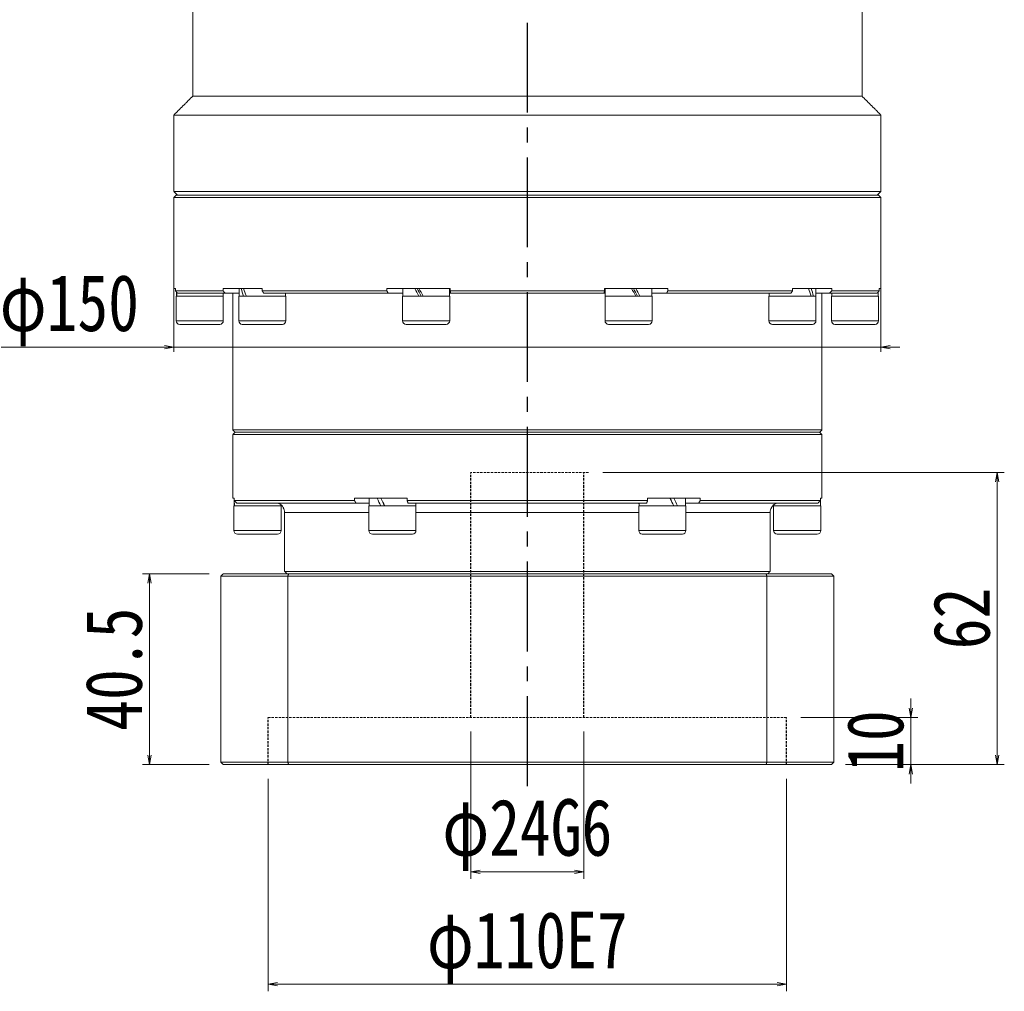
# Model space of a CAD drawing. Header units: millimetres. Extents: x 150 to 1312, y 25 to 841.
# Tile 3 of 5: x 335 to 544, y 321 to 527. Entities that reach past the tile are written whole.
import ezdxf

# ---------------------------------------------------------------- set-up
doc = ezdxf.new("R2010")
doc.units = ezdxf.units.MM
doc.linetypes.add('CENTER2', pattern=[28.575, 19.05, -3.175, 3.175, -3.175])
doc.linetypes.add('DASHED', pattern=[0.75, 0.5, -0.25])
doc.layers.add('3中心线层', color=1, linetype='CENTER2')
doc.layers.add('尺寸线层', color=3, linetype='Continuous', lineweight=18)
doc.styles.add('宋体', font='SimSun.ttf', dxfattribs={"width": 0.8})
doc.dimstyles.new('A水平标注$0', dxfattribs={"dimtxt": 3.5, "dimasz": 2, "dimexe": 1.5, "dimexo": 3, "dimgap": 1.1, "dimtad": 1, "dimtoh": 1, "dimdec": 4, "dimdsep": 46, "dimtxsty": '宋体', "dimblk": 'OPEN', "dimcen": 3, "dimclrd": 3, "dimclre": 3, "dimclrt": 6, "dimadec": 0, "dimazin": 0, "dimtm": 1e-09, "dimtfac": 1, "dimtdec": 4, "dimtix": 1, "dimtmove": 0, "dimatfit": 3, "dimldrblk": 'OPEN', "dimfxl": 0, "dimlwd": 13, "dimlwe": 13, "dimarcsym": 0})
doc.dimstyles.new('D直径标注φ25', dxfattribs={"dimtxt": 3.5, "dimasz": 2, "dimexe": 1, "dimexo": 3, "dimtad": 1, "dimtoh": 1, "dimdec": 1, "dimdsep": 46, "dimtxsty": '宋体', "dimblk": 'OPEN', "dimcen": 3, "dimclrd": 3, "dimclre": 3, "dimclrt": 130, "dimadec": 0, "dimazin": 0, "dimtm": 1e-09, "dimtfac": 1, "dimtdec": 1, "dimtmove": 0, "dimatfit": 0, "dimldrblk": 'OPEN', "dimfxl": 0, "dimlwd": 13, "dimlwe": 13, "dimarcsym": 0})

# ---------------------------------------------------------------- blocks, each defined once
blk = doc.blocks.new('_Open')
at = {"color": 0, "linetype": 'ByBlock', "lineweight": -2}
for p, q in [((-1, 0.17), (0, 0)), ((-1, -0.17), (0, 0)), ((0, 0), (-1, 0))]:
    blk.add_line(p, q, dxfattribs=at)
blk = doc.blocks.new('*D32')
at = {"layer": 'Defpoints', "color": 0, "transparency": 16777216}
for p in [(367.96, 479.9), (517.96, 479.9), (517.96, 457.82)]:
    blk.add_point(p, dxfattribs=at)
at = {"layer": '尺寸线层', "color": 3, "lineweight": 13, "transparency": 16777216}
for p, q in [((367.96, 476.9), (367.96, 456.82)), ((517.96, 476.9), (517.96, 456.82)), ((365.96, 457.82), (329.15, 457.82)), ((517.96, 457.82), (367.96, 457.82)), ((519.96, 457.82), (521.96, 457.82))]:
    blk.add_line(p, q, dxfattribs=at)
at = {"layer": '尺寸线层', "color": 3, "lineweight": 13, "transparency": 16777216, "xscale": 2, "yscale": 2, "zscale": 2}
blk.add_blockref('_Open', (367.96, 457.82), dxfattribs=at)
at = {"layer": '尺寸线层', "color": 3, "lineweight": 13, "transparency": 16777216, "xscale": 2, "yscale": 2, "zscale": 2, "rotation": 180}
blk.add_blockref('_Open', (517.96, 457.82), dxfattribs=at)
at = {"layer": '尺寸线层', "color": 130, "transparency": 16777216, "insert": (345.81, 465.59), "char_height": 12, "attachment_point": 5, "style": '宋体', "bg_fill": 3, "box_fill_scale": 1.1, "bg_fill_color": 256, "bg_fill_true_color": 13158600, "bg_fill_transparency": 0}
blk.add_mtext('φ150', dxfattribs=at)
blk = doc.blocks.new('*D40')
at = {"layer": 'Defpoints', "color": 0, "transparency": 16777216}
for p in [(387.96, 369.25), (497.96, 369.25), (387.96, 322.66)]:
    blk.add_point(p, dxfattribs=at)
at = {"layer": '尺寸线层', "color": 3, "lineweight": 13, "transparency": 16777216}
for p, q in [((387.96, 366.25), (387.96, 321.16)), ((497.96, 366.25), (497.96, 321.16)), ((495.96, 322.66), (389.96, 322.66))]:
    blk.add_line(p, q, dxfattribs=at)
at = {"layer": '尺寸线层', "color": 3, "lineweight": 13, "transparency": 16777216, "xscale": 2, "yscale": 2, "zscale": 2, "rotation": 180}
blk.add_blockref('_Open', (387.96, 322.66), dxfattribs=at)
at = {"layer": '尺寸线层', "color": 3, "lineweight": 13, "transparency": 16777216, "xscale": 2, "yscale": 2, "zscale": 2}
blk.add_blockref('_Open', (497.96, 322.66), dxfattribs=at)
at = {"layer": '尺寸线层', "color": 6, "transparency": 16777216, "insert": (442.96, 330.43), "char_height": 12, "attachment_point": 5, "style": '宋体'}
blk.add_mtext('φ110E7', dxfattribs=at)
blk = doc.blocks.new('*D41')
at = {"layer": 'Defpoints', "color": 0, "transparency": 16777216}
for p in [(430.96, 379.25), (454.96, 379.25), (430.96, 346.52)]:
    blk.add_point(p, dxfattribs=at)
at = {"layer": '尺寸线层', "color": 3, "lineweight": 13, "transparency": 16777216}
for p, q in [((430.96, 376.25), (430.96, 345.02)), ((454.96, 376.25), (454.96, 345.02)), ((452.96, 346.52), (432.96, 346.52))]:
    blk.add_line(p, q, dxfattribs=at)
at = {"layer": '尺寸线层', "color": 3, "lineweight": 13, "transparency": 16777216, "xscale": 2, "yscale": 2, "zscale": 2, "rotation": 180}
blk.add_blockref('_Open', (430.96, 346.52), dxfattribs=at)
at = {"layer": '尺寸线层', "color": 3, "lineweight": 13, "transparency": 16777216, "xscale": 2, "yscale": 2, "zscale": 2}
blk.add_blockref('_Open', (454.96, 346.52), dxfattribs=at)
at = {"layer": '尺寸线层', "color": 6, "transparency": 16777216, "insert": (442.96, 354.29), "char_height": 12, "attachment_point": 5, "style": '宋体'}
blk.add_mtext('φ24G6', dxfattribs=at)
blk = doc.blocks.new('*D42')
at = {"layer": 'Defpoints', "color": 0, "transparency": 16777216}
for p in [(497.96, 379.25), (507.46, 369.25), (524.32, 369.25)]:
    blk.add_point(p, dxfattribs=at)
at = {"layer": '尺寸线层', "color": 3, "lineweight": 13, "transparency": 16777216}
for p, q in [((524.32, 381.25), (524.32, 383.25)), ((500.96, 379.25), (525.82, 379.25)), ((524.32, 379.25), (524.32, 369.25)), ((510.46, 369.25), (525.82, 369.25)), ((524.32, 367.25), (524.32, 365.25))]:
    blk.add_line(p, q, dxfattribs=at)
at = {"layer": '尺寸线层', "color": 3, "lineweight": 13, "transparency": 16777216, "xscale": 2, "yscale": 2, "zscale": 2}
for p, rotation in [((524.32, 379.25), 270), ((524.32, 369.25), 90)]:
    blk.add_blockref('_Open', p, dxfattribs=dict(at, rotation=rotation))
at = {"layer": '尺寸线层', "color": 6, "transparency": 16777216, "insert": (516.82, 374.25), "char_height": 12, "attachment_point": 5, "rotation": 90, "style": '宋体'}
blk.add_mtext('10', dxfattribs=at)
blk = doc.blocks.new('*D43')
at = {"layer": 'Defpoints', "color": 0, "transparency": 16777216}
for p in [(455.96, 431.25), (507.46, 369.25), (542.64, 369.25)]:
    blk.add_point(p, dxfattribs=at)
at = {"layer": '尺寸线层', "color": 3, "lineweight": 13, "transparency": 16777216}
for p, q in [((458.96, 431.25), (544.14, 431.25)), ((542.64, 429.25), (542.64, 371.25)), ((510.46, 369.25), (544.14, 369.25))]:
    blk.add_line(p, q, dxfattribs=at)
at = {"layer": '尺寸线层', "color": 3, "lineweight": 13, "transparency": 16777216, "xscale": 2, "yscale": 2, "zscale": 2}
for p, rotation in [((542.64, 431.25), 90), ((542.64, 369.25), 270)]:
    blk.add_blockref('_Open', p, dxfattribs=dict(at, rotation=rotation))
at = {"layer": '尺寸线层', "color": 6, "transparency": 16777216, "insert": (535.14, 400.25), "char_height": 12, "attachment_point": 5, "rotation": 90, "style": '宋体'}
blk.add_mtext('62', dxfattribs=at)
blk = doc.blocks.new('*D44')
at = {"layer": 'Defpoints', "color": 0, "transparency": 16777216}
for p in [(362.79, 409.75), (378.46, 409.75), (378.46, 369.25)]:
    blk.add_point(p, dxfattribs=at)
at = {"layer": '尺寸线层', "color": 3, "lineweight": 13, "transparency": 16777216}
for p, q in [((375.46, 409.75), (361.29, 409.75)), ((362.79, 371.25), (362.79, 407.75)), ((375.46, 369.25), (361.29, 369.25))]:
    blk.add_line(p, q, dxfattribs=at)
at = {"layer": '尺寸线层', "color": 3, "lineweight": 13, "transparency": 16777216, "xscale": 2, "yscale": 2, "zscale": 2}
for p, rotation in [((362.79, 409.75), 90), ((362.79, 369.25), 270)]:
    blk.add_blockref('_Open', p, dxfattribs=dict(at, rotation=rotation))
at = {"layer": '尺寸线层', "color": 6, "transparency": 16777216, "insert": (355.29, 389.5), "char_height": 12, "attachment_point": 5, "rotation": 90, "style": '宋体'}
blk.add_mtext('40.5', dxfattribs=at)

msp = doc.modelspace()

# ---------------------------------------------------------------- linework, layer by layer
at = {"color": 7, "linetype": 'Continuous', "lineweight": 15}
for p, q in [((371.96438, 511.0505), (513.96438, 511.0505)), ((367.96438, 507.0505), (517.96438, 507.0505)), ((367.96438, 490.8505), (517.96438, 490.8505)), ((442.96438, 489.5505), (367.96438, 489.5505)), ((368.46438, 490.0505), (442.96438, 490.0505)), ((442.96438, 490.0505), (517.46438, 490.0505)), ((517.96438, 489.5505), (442.96438, 489.5505)), ((380.46438, 440.2505), (505.46438, 440.2505)), ((442.96438, 439.2505), (380.46438, 439.2505)), ((380.96438, 439.7505), (442.96438, 439.7505)), ((504.96438, 439.7505), (380.96438, 439.7505)), ((442.96438, 439.7505), (504.96438, 439.7505)), ((505.46438, 439.2505), (442.96438, 439.2505)), ((380.79827, 425.7505), (380.46438, 425.7505)), ((380.71438, 424.1505), (390.71438, 424.1505)), ((380.79827, 425.7505), (380.79827, 425.2505)), ((380.79827, 425.2505), (406.294, 425.2505)), ((406.61621, 424.7505), (381.29193, 424.7505)), ((417.46865, 425.7505), (406.294, 425.7505)), ((406.294, 425.2505), (406.294, 425.7505)), ((409.39938, 424.7505), (406.61621, 424.7505)), ((409.33938, 424.1505), (419.33938, 424.1505)), ((417.46865, 425.7505), (417.46865, 425.2505)), ((417.46865, 425.2505), (468.46011, 425.2505)), ((468.28866, 424.7505), (417.6401, 424.7505)), ((419.83938, 424.7505), (419.65114, 424.7505)), ((466.27763, 424.7505), (466.08938, 424.7505)), ((466.58938, 424.1505), (467.25926, 424.1505)), ((467.25926, 424.1505), (476.58938, 424.1505)), ((479.63477, 425.7505), (468.46011, 425.7505)), ((468.46011, 425.2505), (468.46011, 425.7505)), ((479.31255, 424.7505), (476.52938, 424.7505)), ((504.63683, 424.7505), (479.31255, 424.7505)), ((479.63477, 425.7505), (479.63477, 425.2505)), ((479.63477, 425.2505), (505.1305, 425.2505)), ((495.21438, 424.1505), (500.21438, 424.1505)), ((500.21438, 424.1505), (505.21438, 424.1505)), ((505.46438, 425.7505), (505.1305, 425.7505)), ((505.1305, 425.2505), (505.1305, 425.7505)), ((409.33938, 422.7505), (391.46438, 422.7505)), ((466.58938, 422.7505), (419.33938, 422.7505)), ((494.46438, 422.7505), (476.58938, 422.7505)), ((380.71438, 418.9005), (390.71438, 418.9005)), ((389.96438, 418.1505), (381.46438, 418.1505)), ((409.33938, 418.9005), (419.33938, 418.9005)), ((418.58938, 418.1505), (410.08938, 418.1505)), ((466.58938, 418.9005), (467.25926, 418.9005)), ((467.25926, 418.9005), (476.58938, 418.9005)), ((467.90877, 418.1505), (467.33938, 418.1505)), ((475.83938, 418.1505), (467.90877, 418.1505)), ((495.21438, 418.9005), (500.21438, 418.9005)), ((500.21438, 418.1505), (495.96438, 418.1505)), ((500.21438, 418.9005), (505.21438, 418.9005)), ((504.46438, 418.1505), (500.21438, 418.1505)), ((378.46438, 409.7505), (392.3309, 409.7505)), ((391.46438, 410.2505), (494.46438, 410.2505)), ((392.3309, 409.7505), (493.59787, 409.7505)), ((493.59787, 409.7505), (507.46438, 409.7505)), ((377.96438, 369.7505), (377.96438, 409.2505)), ((392.15838, 409.2505), (377.96438, 409.2505)), ((392.15838, 409.2505), (392.15838, 369.7505)), ((493.77039, 409.2505), (392.15838, 409.2505)), ((507.96438, 409.2505), (493.77039, 409.2505)), ((493.77039, 369.7505), (493.77039, 409.2505)), ((507.96438, 409.2505), (507.96438, 369.7505)), ((377.96438, 369.7505), (392.15838, 369.7505)), ((392.15838, 369.7505), (493.77039, 369.7505)), ((493.77039, 369.7505), (507.96438, 369.7505)), ((392.3309, 369.2505), (378.46438, 369.2505)), ((493.59787, 369.2505), (392.3309, 369.2505)), ((507.46438, 369.2505), (493.59787, 369.2505))]:
    msp.add_line(p, q, dxfattribs=at)
at = {"color": 6, "linetype": 'DASHED', "lineweight": 15}
for p, q in [((455.96438, 431.2505), (430.96438, 431.2505)), ((497.96438, 379.2505), (387.96438, 379.2505))]:
    msp.add_line(p, q, dxfattribs=at)
at = {"color": 7, "linetype": 'Continuous', "lineweight": 15}
for centre, radius, start, end in [((389.46438, 422.7505), 2, 0, 30.1849188), ((496.46438, 422.7505), 2, 149.8318731, 180), ((381.46438, 418.9005), 0.75, 180, 270), ((389.96438, 418.9005), 0.75, 270, 0), ((410.08938, 418.9005), 0.75, 180, 270), ((418.58938, 418.9005), 0.75, 270, 0), ((467.33938, 418.9005), 0.75, 180, 270), ((475.83938, 418.9005), 0.75, 270, 0), ((495.96438, 418.9005), 0.75, 180, 270), ((504.46438, 418.9005), 0.75, 270, 0)]:
    msp.add_arc(centre, radius, start, end, dxfattribs=at)
for centre, major_axis, ratio, start_param, end_param in [((385.71438, 425.7505), (0, 8.55633), 0.577350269, 1.570796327, 1.758899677), ((385.71438, 424.1505), (0, 8.55633), 0.577350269, 1.477161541, 1.570796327), ((414.33938, 424.1505), (-4.54557, 8.49348), 0.227735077, 1.261411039, 1.44951439), ((414.33938, 425.7505), (-4.54557, 8.49348), 0.227735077, 1.44951439, 1.63761774), ((414.33938, 424.1505), (-3.07332, 5.74255), 0.227735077, 1.310782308, 1.44951439), ((471.58938, 424.1505), (-4.54557, 8.49348), 0.227735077, 4.591107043, 4.779210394), ((471.58938, 425.7505), (-3.07332, 5.74255), 0.227735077, 4.452374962, 4.591107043), ((471.58938, 425.7505), (-4.54557, 8.49348), 0.227735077, 4.403003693, 4.591107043), ((500.21438, 424.1505), (0, 8.55633), 0.577350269, 4.71238898, 4.837645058), ((500.21438, 425.7505), (0, 8.55633), 0.577350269, 4.618754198, 4.71238898)]:
    msp.add_ellipse(centre, major_axis=major_axis, ratio=ratio, start_param=start_param, end_param=end_param, dxfattribs=at)
for points in [[(371.96438, 549.2505), (371.96438, 511.0505)], [(513.96438, 511.0505), (513.96438, 549.2505)], [(371.96438, 511.0505), (367.96438, 507.0505)], [(517.96438, 507.0505), (513.96438, 511.0505)], [(367.96438, 507.0505), (367.96438, 490.8505)], [(517.96438, 490.8505), (517.96438, 507.0505)], [(367.96438, 490.8505), (368.76438, 490.0505)], [(368.46438, 490.0505), (367.96438, 489.5505)], [(517.16438, 490.0505), (517.96438, 490.8505)], [(517.96438, 489.5505), (517.46438, 490.0505)], [(380.46438, 440.2505), (380.96438, 439.7505)], [(380.96438, 439.7505), (380.46438, 439.2505)], [(380.46438, 439.2505), (380.46438, 425.7505)], [(504.96438, 439.7505), (505.46438, 440.2505)], [(505.46438, 439.2505), (504.96438, 439.7505)], [(505.46438, 425.7505), (505.46438, 439.2505)], [(380.71438, 424.1505), (380.71438, 418.9005)], [(381.29193, 424.7505), (380.79827, 425.2505)], [(390.65438, 424.1505), (390.65438, 424.3429)], [(390.71438, 418.9005), (390.71438, 424.1505)], [(406.294, 425.2505), (406.61621, 424.7505)], [(409.33938, 424.1505), (409.33938, 418.9005)], [(409.39938, 425.7505), (409.39938, 424.1505)], [(417.6401, 424.7505), (417.46865, 425.2505)], [(419.27938, 424.1505), (419.27938, 424.7505)], [(419.33938, 418.9005), (419.33938, 424.1505)], [(466.58938, 424.1505), (466.58938, 418.9005)], [(466.64938, 424.7505), (466.64938, 424.1505)], [(468.46011, 425.2505), (468.28866, 424.7505)], [(476.52938, 424.1505), (476.52938, 425.7505)], [(476.58938, 418.9005), (476.58938, 424.1505)], [(479.31255, 424.7505), (479.63477, 425.2505)], [(495.21438, 424.1505), (495.21438, 418.9005)], [(495.27438, 424.37556), (495.27438, 424.1505)], [(505.1305, 425.2505), (504.63683, 424.7505)], [(505.21438, 418.9005), (505.21438, 424.1505)], [(391.46438, 422.7505), (391.46438, 410.2505)], [(494.46438, 410.2505), (494.46438, 422.7505)], [(378.46438, 409.7505), (377.96438, 409.2505)], [(391.46438, 410.2505), (391.96438, 409.7505)], [(392.15838, 409.2505), (392.3309, 409.7505)], [(493.59787, 409.7505), (493.77039, 409.2505)], [(493.96438, 409.7505), (494.46438, 410.2505)], [(507.96438, 409.2505), (507.46438, 409.7505)], [(377.96438, 369.7505), (378.46438, 369.2505)], [(392.3309, 369.2505), (392.15838, 369.7505)], [(493.77039, 369.7505), (493.59787, 369.2505)], [(507.46438, 369.2505), (507.96438, 369.7505)]]:
    msp.add_open_spline(points, degree=1, dxfattribs=at)
for points, knots in [([(389.60576, 424.7505), (389.7898, 424.73152), (390.33408, 424.67537), (390.82362, 424.28667), (391.10688, 423.92727), (391.22337, 423.70248), (391.20012, 423.74611), (391.19415, 423.75733)], [0, 0, 0, 0, 0.371254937, 1.097915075, 1.483628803, 1.880459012, 2.017902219, 2.017902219, 2.017902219, 2.017902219]), ([(419.65114, 424.7505), (419.56514, 424.73875), (419.47598, 424.72657), (419.28613, 424.61766), (419.27938, 424.61379)], [0, 0, 0, 0, 0.3845346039, 0.3986983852, 0.3986983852, 0.3986983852, 0.3986983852]), ([(466.64938, 424.60877), (466.61334, 424.62971), (466.43036, 424.73604), (466.34565, 424.74406), (466.27763, 424.7505)], [0, 0, 0, 0, 0.0791132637, 0.4016294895, 0.4016294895, 0.4016294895, 0.4016294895]), ([(494.73462, 423.75733), (494.73731, 423.76515), (494.7461, 423.79068), (495.11723, 424.35036), (495.7245, 424.7037), (496.18936, 424.74005), (496.32301, 424.7505)], [0, 0, 0, 0, 0.326549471, 1.065534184, 1.708406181, 1.967821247, 1.967821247, 1.967821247, 1.967821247])]:
    msp.add_open_spline(points, degree=3, knots=knots, dxfattribs=at)
at = {"layer": '3中心线层', "color": 6, "linetype": 'DASHED'}
for p, q in [((430.96438, 379.2505), (430.96438, 431.2505)), ((454.96438, 379.2505), (454.96438, 431.2505)), ((387.96438, 369.2505), (387.96438, 379.2505)), ((497.96438, 369.2505), (497.96438, 379.2505))]:
    msp.add_line(p, q, dxfattribs=at)

# ---------------------------------------------------------------- dimensions: what is measured, and where the dimension line sits
at = {"layer": '尺寸线层'}
dim = msp.add_linear_dim(base=(517.96438, 457.818), p1=(367.96438, 479.9005), p2=(517.96438, 479.9005), dimstyle='D直径标注φ25', override={"dimtxt": 12, "dimgap": 1.5, "dimpost": 'φ<>'}, dxfattribs=at)
dim.commit()
dim.dimension.update_dxf_attribs({"geometry": '*D32', "text_midpoint": (345.80531, 457.818), "dimtype": 160})
for base, p1, p2, picture, middle in [((542.64186, 369.2505), (455.96438, 431.2505), (507.46438, 369.2505), '*D43', (535.14186, 400.2505)), ((362.79145, 409.7505), (378.46438, 369.2505), (378.46438, 409.7505), '*D44', (355.29145, 389.5005)), ((524.31679, 369.2505), (497.96438, 379.2505), (507.46438, 369.2505), '*D42', (516.81679, 374.2505))]:
    dim = msp.add_linear_dim(base=base, p1=p1, p2=p2, angle=90, dimstyle='A水平标注$0', override={"dimtxt": 12, "dimgap": 1.5, "dimtfill": 0}, dxfattribs=at)
    dim.commit()
    dim.dimension.update_dxf_attribs({"geometry": picture, "text_midpoint": middle})
for base, p1, p2, text, picture, middle in [((430.96438, 346.52245), (454.96438, 379.2505), (430.96438, 379.2505), 'φ<>G6', '*D41', (442.96438, 346.52245)), ((387.96438, 322.66342), (497.96438, 369.2505), (387.96438, 369.2505), 'φ<>E7', '*D40', (442.96438, 322.66342))]:
    dim = msp.add_linear_dim(base=base, p1=p1, p2=p2, angle=180, text=text, dimstyle='A水平标注$0', override={"dimtxt": 12, "dimgap": 1.5, "dimtfill": 0}, dxfattribs=at)
    dim.commit()
    dim.dimension.update_dxf_attribs({"geometry": picture, "text_midpoint": middle, "dimtype": 160})

# ---------------------------------------------------------------- next in the draw order: linework, layer by layer
at = {"color": 7, "linetype": 'Continuous', "lineweight": 15}
for p, q in [((368.29912, 470.2505), (367.96438, 470.2505)), ((368.29912, 470.2505), (368.29912, 469.7505)), ((386.71929, 470.2505), (378.39855, 470.2505)), ((378.39855, 469.7505), (378.39855, 470.2505)), ((386.71929, 470.2505), (386.71929, 469.7505)), ((426.62317, 470.2505), (413.15993, 470.2505)), ((413.15993, 469.7505), (413.15993, 470.2505)), ((426.62317, 470.2505), (426.62317, 469.7505)), ((472.76884, 470.2505), (459.30559, 470.2505)), ((459.30559, 469.7505), (459.30559, 470.2505)), ((472.76884, 470.2505), (472.76884, 469.7505)), ((507.53022, 470.2505), (499.20948, 470.2505)), ((499.20948, 469.7505), (499.20948, 470.2505)), ((507.53022, 470.2505), (507.53022, 469.7505)), ((517.96438, 470.2505), (517.62964, 470.2505)), ((517.62964, 469.7505), (517.62964, 470.2505)), ((368.29912, 469.7505), (378.39855, 469.7505)), ((368.46438, 468.6505), (378.46438, 468.6505)), ((378.87199, 469.2505), (368.78897, 469.2505)), ((378.87199, 469.2505), (381.7977, 469.2505)), ((381.7377, 468.6505), (391.7377, 468.6505)), ((386.71929, 469.7505), (413.15993, 469.7505)), ((413.43613, 469.2505), (387.03843, 469.2505)), ((413.43613, 469.2505), (416.5477, 469.2505)), ((416.4877, 468.6505), (426.4877, 468.6505)), ((426.4277, 469.2505), (426.74322, 469.2505)), ((426.62317, 469.7505), (459.30559, 469.7505)), ((459.27905, 469.2505), (426.64971, 469.2505)), ((459.27644, 469.2505), (459.50106, 469.2505)), ((459.44106, 468.6505), (459.68578, 468.6505)), ((459.68578, 468.6505), (469.44106, 468.6505)), ((469.38106, 469.2505), (472.49264, 469.2505)), ((498.89033, 469.2505), (472.49264, 469.2505)), ((472.76884, 469.7505), (499.20948, 469.7505)), ((494.19106, 468.6505), (496.25214, 468.6505)), ((496.25214, 468.6505), (504.19106, 468.6505)), ((504.13106, 469.2505), (507.05678, 469.2505)), ((517.1398, 469.2505), (507.05678, 469.2505)), ((507.46438, 468.6505), (512.46438, 468.6505)), ((507.53022, 469.7505), (517.62964, 469.7505)), ((512.46438, 468.6505), (517.46438, 468.6505)), ((368.46438, 463.4005), (378.46438, 463.4005)), ((377.71438, 462.6505), (369.21438, 462.6505)), ((381.7377, 463.4005), (391.7377, 463.4005)), ((390.9877, 462.6505), (382.4877, 462.6505)), ((416.4877, 463.4005), (426.4877, 463.4005)), ((425.7377, 462.6505), (417.2377, 462.6505)), ((459.44106, 463.4005), (459.68578, 463.4005)), ((459.68578, 463.4005), (469.44106, 463.4005)), ((460.39907, 462.6505), (460.19106, 462.6505)), ((468.69106, 462.6505), (460.39907, 462.6505)), ((494.19106, 463.4005), (496.25214, 463.4005)), ((496.69298, 462.6505), (494.94106, 462.6505)), ((496.25214, 463.4005), (504.19106, 463.4005)), ((503.44106, 462.6505), (496.69298, 462.6505)), ((507.46438, 463.4005), (512.46438, 463.4005)), ((512.46438, 462.6505), (508.21438, 462.6505)), ((512.46438, 463.4005), (517.46438, 463.4005)), ((516.71438, 462.6505), (512.46438, 462.6505))]:
    msp.add_line(p, q, dxfattribs=at)
for centre, start, end in [((369.21438, 463.4005), 180, 270), ((377.71438, 463.4005), 270, 0), ((382.4877, 463.4005), 180, 270), ((390.9877, 463.4005), 270, 0), ((417.2377, 463.4005), 180, 270), ((425.7377, 463.4005), 270, 0), ((460.19106, 463.4005), 180, 270), ((468.69106, 463.4005), 270, 0), ((494.94106, 463.4005), 180, 270), ((503.44106, 463.4005), 270, 0), ((508.21438, 463.4005), 180, 270), ((516.71438, 463.4005), 270, 0)]:
    msp.add_arc(centre, 0.75, start, end, dxfattribs=at)
for centre, major_axis, ratio, start_param, end_param in [((386.7377, 468.6505), (-3.53747, 8.43319), 0.408881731, 1.212832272, 1.400935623), ((386.7377, 470.2505), (-3.53747, 8.43319), 0.408881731, 1.400935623, 1.589038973), ((421.4877, 468.6505), (-4.80121, 8.53127), 0.13629391, 1.306139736, 1.494243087), ((421.4877, 468.6505), (-3.24616, 5.76811), 0.13629391, 1.214014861, 1.494243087), ((421.4877, 470.2505), (-4.80121, 8.53127), 0.13629391, 1.494243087, 1.682346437), ((464.44106, 468.6505), (-4.80121, 8.53127), 0.13629391, 4.63583574, 4.823939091), ((464.44106, 470.2505), (-3.24616, 5.76811), 0.13629391, 4.355607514, 4.63583574), ((464.44106, 470.2505), (-4.80121, 8.53127), 0.13629391, 4.44773239, 4.63583574), ((499.19106, 468.6505), (-3.53747, 8.43319), 0.408881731, 4.542528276, 4.730631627), ((499.19106, 470.2505), (-3.53747, 8.43319), 0.408881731, 4.354424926, 4.542528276), ((373.46438, 468.6505), (0, 8.55633), 0.577350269, 1.473893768, 1.570796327), ((373.46438, 470.2505), (0, 8.55633), 0.577350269, 1.661661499, 1.758899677), ((512.46438, 468.6505), (0, 8.55633), 0.577350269, 4.71238898, 4.809291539)]:
    msp.add_ellipse(centre, major_axis=major_axis, ratio=ratio, start_param=start_param, end_param=end_param, dxfattribs=at)
for points in [[(367.96438, 489.5505), (367.96438, 470.2505)], [(517.96438, 470.2505), (517.96438, 489.5505)], [(381.7977, 470.2505), (381.7977, 468.6505)], [(416.5477, 470.2505), (416.5477, 468.6505)], [(426.4277, 468.6505), (426.4277, 470.2505)], [(459.50106, 470.2505), (459.50106, 468.6505)], [(469.38106, 468.6505), (469.38106, 470.2505)], [(504.13106, 468.6505), (504.13106, 470.2505)], [(368.78897, 469.2505), (368.29912, 469.7505)], [(368.46438, 468.6505), (368.46438, 463.4005)], [(378.39855, 469.7505), (378.87199, 469.2505)], [(378.40438, 468.6505), (378.40438, 469.2505)], [(378.46438, 463.4005), (378.46438, 468.6505)], [(380.46438, 469.2505), (380.46438, 440.2505)], [(381.7377, 468.6505), (381.7377, 463.4005)], [(387.03843, 469.2505), (386.71929, 469.7505)], [(391.6777, 468.6505), (391.6777, 469.2505)], [(391.7377, 463.4005), (391.7377, 468.6505)], [(413.15993, 469.7505), (413.43613, 469.2505)], [(416.4877, 468.6505), (416.4877, 463.4005)], [(426.4877, 463.4005), (426.4877, 468.6505)], [(426.64971, 469.2505), (426.62317, 469.7505)], [(459.30559, 469.7505), (459.27905, 469.2505)], [(459.44106, 468.6505), (459.44106, 463.4005)], [(469.44106, 463.4005), (469.44106, 468.6505)], [(472.49264, 469.2505), (472.76884, 469.7505)], [(494.19106, 468.6505), (494.19106, 463.4005)], [(494.25106, 469.2505), (494.25106, 468.6505)], [(499.20948, 469.7505), (498.89033, 469.2505)], [(504.19106, 463.4005), (504.19106, 468.6505)], [(505.46438, 440.2505), (505.46438, 469.2505)], [(507.05678, 469.2505), (507.53022, 469.7505)], [(507.46438, 468.6505), (507.46438, 463.4005)], [(507.52438, 469.2505), (507.52438, 468.6505)], [(517.62964, 469.7505), (517.1398, 469.2505)], [(517.46438, 463.4005), (517.46438, 468.6505)]]:
    msp.add_open_spline(points, degree=1, dxfattribs=at)
at = {"layer": '3中心线层'}
msp.add_line((442.96438, 364.70169), (442.96438, 574.17433), dxfattribs=at)

doc.saveas('drawing.dxf')
